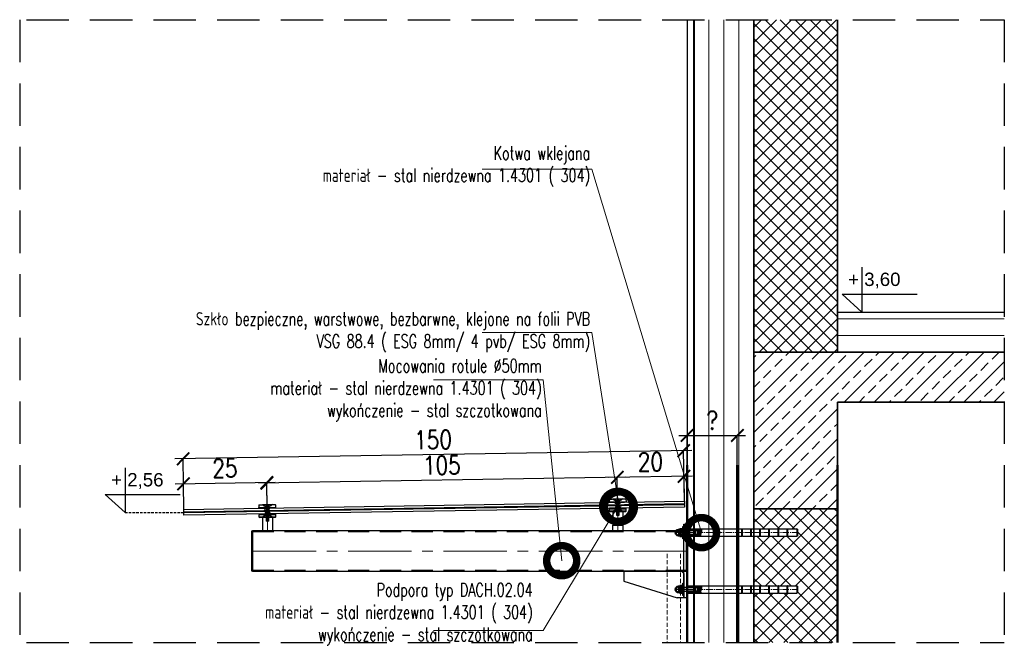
# Model space of a CAD drawing. Header units: millimetres. Extents: x 13188 to 15352, y 1235 to 1861.
# Tile 11 of 12: x 14562 to 14857, y 1673 to 1861. Entities that reach past the tile are written whole.
import ezdxf

# ---------------------------------------------------------------- set-up
doc = ezdxf.new("R2010")
doc.units = ezdxf.units.MM
for name, pattern in [('AM_ISO02W050x2', [3.75, 3, -0.75]), ('AM_ISO08W050', [18, 12, -1.5, 3, -1.5]), ('AM_ISO08W050x2', [9, 6, -0.75, 1.5, -0.75]), ('CENTER2', [28.575, 19.05, -3.175, 3.175, -3.175]), ('DASHED2', [9.525, 6.35, -3.175]), ('DASHEDX2', [38.1, 25.4, -12.7]), ('HIDDEN', [0.375, 0.25, -0.125])]:
    doc.linetypes.add(name, pattern=pattern)
for name, color, linetype, lineweight in [('0-izo-TERM-tward', 94, 'ZIGZAG', 9), ('0-linia-beton', 1, 'Continuous', 35), ('3_hatch_zelbet', 141, 'Continuous', 0), ('A_0.1', 7, 'Continuous', 5), ('A_0.25', 221, 'Continuous', 25), ('A_0.5 ŻELBET', 152, 'Continuous', 40), ('a_gruba', 7, 'Continuous', 30), ('AM_0N', 7, 'Continuous', 50), ('AM_7N', 4, 'AM_ISO08W050', 25), ('b.gruba', 243, 'Continuous', 50), ('B_widok', 8, 'Continuous', 9), ('gwint', 153, 'Continuous', 18), ('Kreskowa cienka', 85, 'DASHED2', 9), ('MB-kreskowanie', 8, 'Continuous', 25), ('Osie', 1, 'CENTER2', 9), ('Przekroje', 252, 'Continuous', 9), ('Zarys szkła', 203, 'Continuous', 30)]:
    doc.layers.add(name, color=color, linetype=linetype, lineweight=lineweight)
for name, color, linetype in [('D-opis', 104, 'Continuous'), ('GEOMETRIE_APS', 7, 'Continuous'), ('PR- opis detale', 20, 'Continuous')]:
    doc.layers.add(name, color=color, linetype=linetype)
doc.styles.add('OPIS', font='romans.shx', dxfattribs={"width": 0.8, "height": 5.5})
doc.styles.add('romans-1-50', font='romans.shx', dxfattribs={"width": 0.7, "height": 10})
doc.linetypes.add('BATTING', pattern='A,0.00254,-2.54,[134,ltypeshp.shx,S=2.54,R=0,X=-2.54,Y=0],-5.08,[134,ltypeshp.shx,S=2.54,R=180,X=2.54,Y=0],-2.54', length=10.16254)
doc.linetypes.add('ZIGZAG', pattern='A,0.0001,-0.2,[131,ltypeshp.shx,S=0.2,R=0,X=-0.2,Y=0],-0.4,[131,ltypeshp.shx,S=0.2,R=180,X=0.2,Y=0],-0.2', length=0.8001)
doc.dimstyles.new('20', dxfattribs={"dimtxt": 20, "dimasz": 18, "dimexe": 18, "dimexo": 10, "dimgap": 17, "dimtad": 1, "dimtxsty": 'Standard', "dimcen": 20, "dimclrd": 145, "dimclre": 145, "dimclrt": 1, "dimadec": 0, "dimazin": 0, "dimtfac": 1, "dimtmove": 0, "dimatfit": 0, "dimldrblk": 'DOTSMALL', "dimfxl": 1, "dimlwd": 9, "dimlwe": 9, "dimarcsym": 0})
doc.dimstyles.new('DIM25', dxfattribs={"dimscale": 0.25, "dimtxt": 5.5, "dimasz": 15, "dimexe": 0, "dimexo": 0, "dimgap": 7, "dimtad": 1, "dimdec": 4, "dimrnd": 0.5, "dimzin": 9, "dimdsep": 46, "dimtxsty": 'OPIS', "dimblk1": 'ARCHTICK', "dimblk2": 'ARCHTICK', "dimsah": 1, "dimcen": 0, "dimdle": 10, "dimclrd": 1, "dimclre": 1, "dimclrt": 7, "dimadec": 0, "dimazin": 0, "dimtfac": 1, "dimtdec": 4, "dimtix": 1, "dimtmove": 1, "dimatfit": 3, "dimldrblk": 'TICK1', "dimfxl": 1, "dimtolj": 1, "dimtzin": 0, "dimarcsym": 0})
pattern_1 = [(225, (1299.0487, 0), (2.245064, -2.245064), []), (315, (1299.0487, 0), (2.245064, 2.245064), [])]

# ---------------------------------------------------------------- blocks, each defined once
blk = doc.blocks.new('_DotSmall')
at = {"color": 0, "linetype": 'ByBlock', "const_width": 0.5}
blk.add_lwpolyline([(-0.0625, 0, 1), (0.0625, 0, 1)], format="xyb", close=True, dxfattribs=at)
blk = doc.blocks.new('_ArchTick')
at = {"color": 0, "linetype": 'ByBlock', "const_width": 0.15}
blk.add_lwpolyline([(-0.5, -0.5), (0.5, 0.5)], dxfattribs=at)
blk = doc.blocks.new('*D89')
at = {"color": 1, "lineweight": -2, "transparency": 16777216}
for p, q in [((14763.86, 1723.97), (14738.85, 1723.57)), ((14741.47, 1716.15), (14741.35, 1723.61)), ((14761.48, 1716.47), (14761.36, 1723.93))]:
    blk.add_line(p, q, dxfattribs=at)
at = {"layer": 'DEFPOINTS', "color": 0, "transparency": 16777216}
for p in [(14741.35, 1723.61), (14741.47, 1716.15), (14761.48, 1716.47)]:
    blk.add_point(p, dxfattribs=at)
at = {"color": 1, "lineweight": -2, "transparency": 16777216, "xscale": 3.75, "yscale": 3.75, "zscale": 3.75}
for p, rotation in [((14741.35, 1723.61), 180.9333360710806), ((14761.36, 1723.93), 0.9333360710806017)]:
    blk.add_blockref('_ArchTick', p, dxfattribs=dict(at, rotation=rotation))
at = {"color": 7, "transparency": 16777216, "insert": (14751.28, 1728.27), "char_height": 5.5, "attachment_point": 5, "rotation": 0.9333, "style": 'OPIS'}
blk.add_mtext('\\A1;20', dxfattribs=at)
blk = doc.blocks.new('TICK1')
at = {"color": 0}
for p, q in [((-1, -1), (1, 1)), ((0, -1), (0, 1)), ((0, 0), (-1, 0))]:
    blk.add_line(p, q, dxfattribs=at)
blk = doc.blocks.new('*D85')
at = {"color": 1, "lineweight": -2, "transparency": 16777216}
for p, q in [((14743.85, 1723.65), (14633.88, 1721.86)), ((14741.47, 1716.15), (14741.35, 1723.61)), ((14636.5, 1714.44), (14636.38, 1721.9))]:
    blk.add_line(p, q, dxfattribs=at)
at = {"layer": 'DEFPOINTS', "color": 0, "transparency": 16777216}
for p in [(14636.38, 1721.9), (14636.5, 1714.44), (14741.47, 1716.15)]:
    blk.add_point(p, dxfattribs=at)
at = {"color": 1, "lineweight": -2, "transparency": 16777216, "xscale": 3.75, "yscale": 3.75, "zscale": 3.75}
for p, rotation in [((14741.35, 1723.61), 0.9345428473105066), ((14636.38, 1721.9), 180.9345428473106)]:
    blk.add_blockref('_ArchTick', p, dxfattribs=dict(at, rotation=rotation))
at = {"color": 7, "transparency": 16777216, "insert": (14688.79, 1727.25), "char_height": 5.5, "attachment_point": 5, "rotation": 0.9345, "style": 'OPIS'}
blk.add_mtext('\\A1;105', dxfattribs=at)
blk = doc.blocks.new('*D90')
at = {"color": 1, "lineweight": -2, "transparency": 16777216}
for p, q in [((14638.88, 1722.11), (14608.88, 1721.63)), ((14611.5, 1714.03), (14611.38, 1721.67)), ((14636.5, 1714.44), (14636.38, 1722.07))]:
    blk.add_line(p, q, dxfattribs=at)
at = {"layer": 'DEFPOINTS', "color": 0, "transparency": 16777216}
for p in [(14611.38, 1721.67), (14611.5, 1714.03), (14636.5, 1714.44)]:
    blk.add_point(p, dxfattribs=at)
at = {"color": 1, "lineweight": -2, "transparency": 16777216, "xscale": 3.75, "yscale": 3.75, "zscale": 3.75}
for p, rotation in [((14611.38, 1721.67), 180.9345428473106), ((14636.38, 1722.07), 0.9345428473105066)]:
    blk.add_blockref('_ArchTick', p, dxfattribs=dict(at, rotation=rotation))
at = {"color": 7, "transparency": 16777216, "insert": (14623.8, 1726.37), "char_height": 5.5, "attachment_point": 5, "rotation": 0.9345, "style": 'OPIS'}
blk.add_mtext('\\A1;25', dxfattribs=at)
blk = doc.blocks.new('*D91')
at = {"color": 1, "lineweight": -2, "transparency": 16777216}
for p, q in [((14763.73, 1731.66), (14608.76, 1729.13)), ((14611.5, 1714.03), (14611.26, 1729.17)), ((14761.48, 1716.47), (14761.24, 1731.62))]:
    blk.add_line(p, q, dxfattribs=at)
at = {"layer": 'DEFPOINTS', "color": 0, "transparency": 16777216}
for p in [(14611.26, 1729.17), (14611.5, 1714.03), (14761.48, 1716.47)]:
    blk.add_point(p, dxfattribs=at)
at = {"color": 1, "lineweight": -2, "transparency": 16777216, "xscale": 3.75, "yscale": 3.75, "zscale": 3.75}
for p, rotation in [((14761.24, 1731.62), 0.9333360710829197), ((14611.26, 1729.17), 180.933336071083)]:
    blk.add_blockref('_ArchTick', p, dxfattribs=dict(at, rotation=rotation))
at = {"color": 7, "transparency": 16777216, "insert": (14686.17, 1734.89), "char_height": 5.5, "attachment_point": 5, "rotation": 0.9333, "style": 'OPIS'}
blk.add_mtext('\\A1;150', dxfattribs=at)
blk = doc.blocks.new('A$C5DD41640')
blk.add_line((-25, 7), (25, 7))
at = {"layer": 'a_gruba'}
for p, q in [((-25, 7), (-24, 8)), ((-25, 7), (-25, 0)), ((25, 0), (-25, 0)), ((-15.1, 8), (-24, 8)), ((24, 8), (15.1, 8)), ((25, 7), (24, 8)), ((25, 7), (25, 0))]:
    blk.add_line(p, q, dxfattribs=at)
at = {"layer": 'Kreskowa cienka'}
for p, q in [((15.1, 8), (-15.1, 8)), ((-6, 0), (-6, 2.8)), ((6, 2.8), (-6, 2.8)), ((6, 0), (6, 2.8))]:
    blk.add_line(p, q, dxfattribs=at)
for start, end in [(226.6582, 254.1734), (285.8266, 313.3418)]:
    blk.add_arc((0, 24), 22, start, end, dxfattribs=at)
at = {"layer": 'Osie', "ltscale": 0.5}
blk.add_line((0, -1.8), (0, 9.1), dxfattribs=at)
blk = doc.blocks.new('A$C00575A0C')
at = {"layer": 'a_gruba'}
for p, q in [((0, 0), (0, 2)), ((0, 2), (50, 2)), ((50, 0), (0, 0)), ((18, 6), (32, 6)), ((18, 6), (18, 2)), ((32, 6), (32, 2)), ((50, 2), (50, 0))]:
    blk.add_line(p, q, dxfattribs=at)
at = {"layer": 'Osie'}
blk.add_line((25, 7.3), (25, -1), dxfattribs=at)
blk = doc.blocks.new('A$C3D036889')
blk.add_line((14.8, -0.3), (-14.8, -0.3))
at = {"layer": 'GEOMETRIE_APS'}
for p, q in [((-14.5, 0), (-14.8, -0.3)), ((14.5, 0), (-14.5, 0)), ((14.5, 0), (14.8, -0.3)), ((-4.4, -5.6), (-4.2, -5.6)), ((-4.2, -5.6), (4.2, -5.6)), ((4.2, -5.6), (4.4, -5.6))]:
    blk.add_line(p, q, dxfattribs=at)
for start, end in [(227.7368, 258.3517), (281.6483, 312.2632)]:
    blk.add_arc((0, 16), 22, start, end, dxfattribs=at)
at = {"layer": 'Osie', "ltscale": 0.5}
blk.add_line((0, 1), (0, -6.4), dxfattribs=at)
blk = doc.blocks.new('ytuty7u678u67u567667')
at = {"layer": 'Kreskowa cienka', "linetype": 'AM_ISO02W050x2'}
for p, q in [((101143.5, 6884.2), (101143.5, 6885.2)), ((101159.5, 6885.2), (101143.5, 6885.2)), ((101159.5, 6884.2), (101143.5, 6884.2)), ((101147.5, 6880.4), (101147.5, 6835.9)), ((101147.5, 6873.6), (101155.5, 6873.6)), ((101148.3, 6835.2), (101148.3, 6873.6)), ((101149.2, 6882.3), (101149.2, 6885.2)), ((101149.2, 6882.3), (101151.6, 6880.9)), ((101149.2, 6882.3), (101151.6, 6882.3)), ((101150.4, 6882.3), (101150.4, 6885.2)), ((101154.1, 6882.3), (101151.6, 6880.9)), ((101154.1, 6882.3), (101151.6, 6882.3)), ((101152.8, 6882.3), (101152.8, 6885.2)), ((101154.1, 6882.3), (101154.1, 6885.2)), ((101154.8, 6835.2), (101154.8, 6873.6)), ((101155.5, 6880.4), (101155.5, 6835.9)), ((101159.5, 6884.2), (101159.5, 6885.2)), ((101147.5, 6835.9), (101155.5, 6835.9)), ((101147.5, 6835.9), (101148.3, 6835.2)), ((101154.8, 6835.2), (101148.3, 6835.2)), ((101155.5, 6835.9), (101154.8, 6835.2))]:
    blk.add_line(p, q, dxfattribs=at)
for points in [[(101143.5, 6884.8, 0), (101143.5, 6885.2, 0)], [(101143.5, 6884.2, 0), (101147.3, 6880.4, 0)], [(101155.8, 6880.4, 0), (101147.3, 6880.4, 0)], [(101159.5, 6884.2, 0), (101155.8, 6880.4, 0)], [(101159.5, 6884.8, 0), (101159.5, 6885.2, 0)]]:
    blk.add_polyline3d(points, dxfattribs=at)
at = {"layer": 'Osie'}
blk.add_line((101151.5, 6835.2), (101151.5, 6885.2), dxfattribs=at)
blk = doc.blocks.new('A$C77B44E8A')
blk.add_lwpolyline([(0.8, -18.5), (3.8, -18.5), (3.8, 18.5), (0.8, 18.5)], close=True)
at = {"layer": 'AM_7N', "linetype": 'AM_ISO08W050x2'}
blk.add_line((0, 0), (4.8, 0), dxfattribs=at)
blk = doc.blocks.new('A$C0D926932')
at = {"layer": 'AM_0N'}
for p, q in [((1.2, 10.4), (0, 8.3)), ((0, 8.3), (0, -8.3)), ((1.2, 10.4), (9.2, 10.4)), ((1.2, 5.2), (9.2, 5.2)), ((9.2, 10.4), (10, 9)), ((10, 9), (10, 8.5)), ((10, 8.5), (13.5, 8.5)), ((10, 8.5), (10, -8.5)), ((1.2, -10.4), (0, -8.3)), ((1.2, -5.2), (9.2, -5.2)), ((1.2, -10.4), (9.2, -10.4)), ((9.2, -10.4), (10, -9)), ((13.5, -8.5), (10, -8.5)), ((10, -8.5), (10, -9))]:
    blk.add_line(p, q, dxfattribs=at)
for centre, radius, start, end in [((5, 7.8), 4.6, 154.4385, 214.4385), ((17.6, 0), 17.2, 162.383, 197.617), ((5.4, 7.8), 4.6, 325.5615, 25.5615), ((-7.2, 0), 17.2, 342.383, 17.617), ((13.5, 0), 8.5, 270, 90), ((5, -7.8), 4.6, 145.5615, 205.5615), ((5.4, -7.8), 4.6, 334.4385, 34.4385)]:
    blk.add_arc(centre, radius, start, end, dxfattribs=at)
at = {"layer": 'AM_7N', "linetype": 'AM_ISO08W050x2'}
blk.add_line((-3, 0), (25, 0), dxfattribs=at)
blk = doc.blocks.new('jtyjutyrurtytryrtytryr')
for p, q in [((84004.6, -2431.2), (84005.5, -2430.2)), ((84004.6, -2431.2), (84004.6, -2479.2)), ((84016.6, -2431.2), (84004.6, -2431.2)), ((84005.5, -2430.2), (84015.7, -2430.2)), ((84015.7, -2430.2), (84016.6, -2431.2)), ((84016.6, -2431.2), (84016.6, -2479.2)), ((84016.6, -2479.2), (84004.6, -2479.2)), ((84004.6, -2479.2), (84005.5, -2480.2)), ((84005.5, -2480.2), (84015.7, -2480.2)), ((84015.7, -2480.2), (84016.6, -2479.2))]:
    blk.add_line(p, q)
at = {"layer": 'gwint'}
for p, q in [((84005.5, -2430.2), (84005.5, -2480.2)), ((84015.7, -2430.2), (84015.7, -2480.2))]:
    blk.add_line(p, q, dxfattribs=at)
at = {"layer": 'Kreskowa cienka', "linetype": 'AM_ISO02W050x2'}
for p, q in [((84007.3, -2476.4), (84010.5, -2474.5)), ((84007.3, -2476.4), (84010.5, -2476.4)), ((84007.3, -2476.4), (84007.3, -2480.2)), ((84008.9, -2476.4), (84008.9, -2480.2)), ((84013.7, -2476.4), (84010.5, -2474.5)), ((84013.7, -2476.4), (84010.5, -2476.4)), ((84012.1, -2476.4), (84012.1, -2480.2)), ((84013.7, -2476.4), (84013.7, -2480.2))]:
    blk.add_line(p, q, dxfattribs=at)
at = {"layer": 'Osie'}
blk.add_line((84010.6, -2430.2), (84010.6, -2480.2), dxfattribs=at)
blk = doc.blocks.new('gtrghtrhy5yu667')
for p, q in [((119622.4, 13427.6), (119622.4, 13397.6)), ((119795.4, 13427.6), (119622.4, 13427.6)), ((119802.4, 13420.6), (119795.4, 13427.6)), ((119622.4, 13397.6), (119782.4, 13347.6)), ((119802.4, 13420.6), (119802.4, 13347.6)), ((119802.4, 13347.6), (119782.4, 13347.6))]:
    blk.add_line(p, q)
blk = doc.blocks.new('*D88')
at = {"color": 1, "lineweight": -2, "transparency": 16777216}
for p, q in [((14759.81, 1736.17), (14779.81, 1736.17)), ((14762.31, 1727.29), (14762.31, 1736.17)), ((14777.31, 1727.29), (14777.31, 1736.17))]:
    blk.add_line(p, q, dxfattribs=at)
at = {"layer": 'DEFPOINTS', "color": 0, "transparency": 16777216}
for p in [(14777.31, 1736.17), (14762.31, 1727.29), (14777.31, 1727.29)]:
    blk.add_point(p, dxfattribs=at)
at = {"color": 1, "lineweight": -2, "transparency": 16777216, "xscale": 3.75, "yscale": 3.75, "zscale": 3.75, "rotation": 180}
blk.add_blockref('_ArchTick', (14762.31, 1736.17), dxfattribs=at)
at = {"color": 1, "lineweight": -2, "transparency": 16777216, "xscale": 3.75, "yscale": 3.75, "zscale": 3.75}
blk.add_blockref('_ArchTick', (14777.31, 1736.17), dxfattribs=at)
at = {"color": 7, "transparency": 16777216, "insert": (14769.81, 1740.67), "char_height": 5.5, "attachment_point": 5, "style": 'OPIS'}
blk.add_mtext('\\A1;?', dxfattribs=at)
blk = doc.blocks.new('gtrh56yu7')
at = {"layer": 'Przekroje'}
h = blk.add_hatch(dxfattribs=at)
h.set_pattern_fill('ANSI31', color=256, scale=0.5, style=0)
h.set_pattern_definition([(45, (112464.3434, 10551.229), (-1.122532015, 1.122532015), [])])
edge = h.paths.add_edge_path()
edge.add_spline(control_points=[(158228.1, 9083.8), (158227.1, 9080.2), (158226.1, 9077), (158227.3, 9073.9), (158227.9, 9072.8)], knot_values=[2.649112, 2.649112, 2.649112, 2.649112, 8.949565, 12.647496, 12.647496, 12.647496, 12.647496], degree=3, periodic=0)
edge.add_line((158227.9, 9072.8), (158232.7, 9072.8))
edge.add_line((158232.7, 9072.8), (158235.5, 9077.9))
edge.add_line((158235.5, 9077.9), (158240.5, 9077.9))
edge.add_line((158240.5, 9077.9), (158240.5, 9078.8))
edge.add_line((158240.5, 9078.8), (158270.5, 9078.8))
edge.add_line((158270.5, 9078.8), (158270.5, 9082.9))
edge.add_line((158270.5, 9082.9), (158269.3, 9083.8))
edge.add_line((158269.3, 9083.8), (158228.1, 9083.8))
edge = h.paths.add_edge_path()
edge.add_line((158240.5, 9066.8), (158240.5, 9067.7))
edge.add_line((158240.5, 9067.7), (158235.5, 9067.7))
edge.add_line((158235.5, 9067.7), (158232.7, 9072.8))
edge.add_line((158232.7, 9072.8), (158227.9, 9072.8))
edge.add_spline(control_points=[(158227.9, 9072.8), (158228.3, 9071.7), (158229.7, 9068.6), (158229.5, 9065.4), (158229.1, 9061.8)], knot_values=[12.647496, 12.647496, 12.647496, 12.647496, 16.072049, 22.315875, 22.315875, 22.315875, 22.315875], degree=3, periodic=0)
edge.add_line((158229.1, 9061.8), (158269.3, 9061.8))
edge.add_line((158269.3, 9061.8), (158270.5, 9062.7))
edge.add_line((158270.5, 9062.7), (158270.5, 9066.8))
edge.add_line((158270.5, 9066.8), (158240.5, 9066.8))
at = {"color": 1}
for p, q in [((157940.5, 9082.9), (157941.8, 9083.8)), ((157940.5, 9082.9), (157940.5, 9062.7)), ((157940.5, 9062.7), (157941.8, 9061.8)), ((157941.8, 9083.8), (157941.8, 9061.8)), ((157969.4, 9083.8), (157941.8, 9083.8)), ((157969.4, 9061.8), (157941.8, 9061.8)), ((157969.4, 9061.8), (157969.4, 9083.8)), ((157996.5, 9083.8), (157971.4, 9083.8)), ((157971.4, 9061.8), (157971.4, 9083.8)), ((157996.5, 9061.8), (157971.4, 9061.8)), ((157996.5, 9061.8), (157996.5, 9083.8)), ((158023.6, 9083.8), (157998.5, 9083.8)), ((157998.5, 9061.8), (157998.5, 9083.8)), ((158023.6, 9061.8), (157998.5, 9061.8)), ((158023.6, 9061.8), (158023.6, 9083.8)), ((158050.7, 9083.8), (158025.6, 9083.8)), ((158025.6, 9061.8), (158025.6, 9083.8)), ((158050.7, 9061.8), (158025.6, 9061.8)), ((158050.7, 9061.8), (158050.7, 9083.8)), ((158077.7, 9083.8), (158052.7, 9083.8)), ((158052.7, 9061.8), (158052.7, 9083.8)), ((158077.7, 9061.8), (158052.7, 9061.8)), ((158077.7, 9061.8), (158077.7, 9083.8)), ((158104.8, 9083.8), (158079.7, 9083.8)), ((158079.7, 9061.8), (158079.7, 9083.8)), ((158104.8, 9061.8), (158079.7, 9061.8)), ((158104.8, 9061.8), (158104.8, 9083.8)), ((158269.3, 9083.8), (158106.8, 9083.8)), ((158106.8, 9061.8), (158106.8, 9083.8)), ((158269.3, 9061.8), (158106.8, 9061.8)), ((158232.7, 9072.8), (158235.5, 9077.9)), ((158235.5, 9067.7), (158232.7, 9072.8)), ((158235.5, 9067.7), (158235.5, 9077.9)), ((158235.5, 9077.9), (158270.5, 9077.9)), ((158235.5, 9067.7), (158270.5, 9067.7)), ((158240.5, 9078.8), (158240.5, 9066.8)), ((158270.5, 9082.9), (158269.3, 9083.8)), ((158270.5, 9062.7), (158269.3, 9061.8)), ((158270.5, 9082.9), (158270.5, 9062.7))]:
    blk.add_line(p, q, dxfattribs=at)
for centre, start, end in [((157970.4, 9083.8), 180, 0), ((157970.4, 9061.8), 0, 180), ((157997.5, 9083.8), 180, 0), ((157997.5, 9061.8), 0, 180), ((158024.6, 9083.8), 180, 0), ((158024.6, 9061.8), 0, 180), ((158051.7, 9083.8), 180, 0), ((158051.7, 9061.8), 0, 180), ((158078.7, 9083.8), 180, 0), ((158078.7, 9061.8), 0, 180), ((158105.8, 9083.8), 180, 0), ((158105.8, 9061.8), 0, 180)]:
    blk.add_arc(centre, 1, start, end, dxfattribs=at)
at = {"layer": 'gwint'}
for p, q in [((158270.5, 9078.8), (158240.5, 9078.8)), ((158270.5, 9066.8), (158240.5, 9066.8))]:
    blk.add_line(p, q, dxfattribs=at)
at = {"layer": 'Osie'}
blk.add_line((158270.5, 9072.8), (157940.5, 9072.8), dxfattribs=at)
at = {"layer": 'Przekroje'}
blk.add_open_spline([(158228.1, 9083.8), (158227.1, 9080.2), (158225.7, 9075.9), (158229.8, 9069.9), (158229.5, 9065.4), (158229.1, 9061.8)], degree=3, knots=[2.649112, 2.649112, 2.649112, 2.649112, 8.949565, 16.072049, 22.315875, 22.315875, 22.315875, 22.315875], dxfattribs=at)

msp = doc.modelspace()

# ---------------------------------------------------------------- hatches: boundary and pattern name
at = {"layer": '3_hatch_zelbet'}
h = msp.add_hatch(dxfattribs=at)
h.set_pattern_fill('ANSI37', color=256, angle=180)
h.set_pattern_definition(pattern_1)
h.paths.add_polyline_path([(14807.31235, 1860.6223), (14782.31235, 1860.6223), (14782.31235, 1761.11937), (14807.31235, 1761.11937)])
h = msp.add_hatch(dxfattribs=at)
h.set_pattern_fill('ANSI33', color=256, angle=180)
h.set_pattern_definition([(225, (1299.049, 0), (4.490128, -4.490128), []), (225, (1294.5586, 5e-16), (4.490128, -4.490128), [3.175, -1.5875])])
h.paths.add_polyline_path([(14782.31235, 1714.22046), (14807.31235, 1714.22046), (14807.31235, 1746.11937), (14857.31235, 1746.11937), (14857.31235, 1761.11937), (14782.31235, 1761.11937)])
h = msp.add_hatch(dxfattribs=at)
h.set_pattern_fill('ANSI37', color=256, angle=180)
h.set_pattern_definition(pattern_1)
h.paths.add_polyline_path([(14807.31235, 1714.22046), (14782.31235, 1714.22046), (14782.31235, 1708.16622), (14784.10181, 1708.16622, 1), (14784.30181, 1708.16622), (14786.8095, 1708.16622, 1), (14787.0095, 1708.16622), (14789.51719, 1708.16622, 1), (14789.71719, 1708.16622), (14792.22487, 1708.16622, 1), (14792.42487, 1708.16622), (14795.18312, 1708.16622), (14795.31235, 1708.07622), (14795.31235, 1706.05622), (14795.18312, 1705.96622), (14792.42487, 1705.96622, 1), (14792.22487, 1705.96622), (14789.71719, 1705.96622, 1), (14789.51719, 1705.96622), (14787.0095, 1705.96622, 1), (14786.8095, 1705.96622), (14784.30181, 1705.96622, 1), (14784.10181, 1705.96622), (14782.31235, 1705.96622), (14782.31235, 1691.16622), (14784.10181, 1691.16622, 1), (14784.30181, 1691.16622), (14786.8095, 1691.16622, 1), (14787.0095, 1691.16622), (14789.51719, 1691.16622, 1), (14789.71719, 1691.16622), (14792.22487, 1691.16622, 1), (14792.42487, 1691.16622), (14795.18312, 1691.16622), (14795.31235, 1691.07622), (14795.31235, 1689.05622), (14795.18312, 1688.96622), (14792.42487, 1688.96622, 1), (14792.22487, 1688.96622), (14789.71719, 1688.96622, 1), (14789.51719, 1688.96622), (14787.0095, 1688.96622, 1), (14786.8095, 1688.96622), (14784.30181, 1688.96622, 1), (14784.10181, 1688.96622), (14782.31235, 1688.96622), (14782.31235, 1674.22046), (14807.31235, 1674.22046)])

# ---------------------------------------------------------------- linework, layer by layer
for p, q in [((14635.03879, 1711.67217), (14638.03879, 1711.67217)), ((14740.015, 1713.38236), (14743.015, 1713.38236)), ((14743.015, 1709.27641), (14740.015, 1709.27641)), ((14638.03879, 1707.56622), (14635.03879, 1707.56622))]:
    msp.add_line(p, q)
for points in [[(14743.015, 1707.56622), (14740.015, 1707.56622), (14740.015, 1709.27641), (14743.015, 1709.27641)], [(14762.31235, 1687.56622), (14761.31235, 1687.56622), (14761.31235, 1709.56622), (14762.31235, 1709.56622)], [(14632.11292, 1695.56622), (14631.91292, 1695.56622), (14631.91292, 1707.56622), (14632.11292, 1707.56622)], [(14762.11235, 1707.56622), (14632.11292, 1707.56622), (14632.11292, 1695.56622), (14762.11235, 1695.56622)]]:
    msp.add_lwpolyline(points, close=True)
at = {"layer": '0-izo-TERM-tward', "linetype": 'BATTING', "ltscale": 0.4}
for p, q in [((14768.81235, 1860.6223), (14768.81235, 1674.22046)), ((14777.81235, 1860.6223), (14777.81235, 1674.22046))]:
    msp.add_line(p, q, dxfattribs=at)
at = {"layer": '0-izo-TERM-tward', "linetype": 'ByBlock', "ltscale": 8}
msp.add_line((14773.31235, 1860.6223), (14773.31235, 1674.22046), dxfattribs=at)
at = {"layer": '0-linia-beton'}
for p, q in [((14782.31235, 1860.6223), (14782.31235, 1674.22046)), ((14807.31235, 1860.6223), (14807.31235, 1761.11937, 0)), ((14782.31235, 1761.11937), (14857.31235, 1761.11937)), ((14807.31235, 1746.11937), (14857.31235, 1746.11937)), ((14807.31235, 1746.11937, 0), (14807.31235, 1674.22046)), ((14782.31235, 1714.22046, 0), (14807.31235, 1714.22046, 0))]:
    msp.add_line(p, q, dxfattribs=at)
at = {"layer": 'A_0.1', "linetype": 'Continuous'}
for p, q in [((14807.31235, 1771.11937), (14857.31235, 1771.11937)), ((14807.31235, 1766.11937), (14857.31235, 1766.11937))]:
    msp.add_line(p, q, dxfattribs=at)
at = {"layer": 'A_0.25', "linetype": 'Continuous'}
for p, q in [((14762.31235, 1860.6223), (14762.31235, 1674.22046)), ((14764.31235, 1860.6223), (14764.31235, 1674.22046)), ((14807.31235, 1773.11937), (14857.31235, 1773.11937))]:
    msp.add_line(p, q, dxfattribs=at)
at = {"layer": 'A_0.5 ŻELBET', "linetype": 'Continuous'}
msp.add_line((14764.31235, 1860.6223), (14764.31235, 1674.22046), dxfattribs=at)
at = {"layer": 'b.gruba'}
for p, q in [((14762.31235, 1727.28564), (14762.31235, 1674.22046)), ((14777.31235, 1727.28564), (14777.31235, 1674.22046)), ((14807.31235, 1727.28564), (14807.31235, 1674.22046))]:
    msp.add_line(p, q, dxfattribs=at)
at = {"layer": 'B_widok', "linetype": 'HIDDEN', "ltscale": 5}
for p, q in [((14756.31765, 1700.72046, 0), (14756.31765, 1674.22046, 0)), ((14760.31765, 1700.72046, 0), (14760.31765, 1674.22046, 0))]:
    msp.add_line(p, q, dxfattribs=at)
at = {"layer": 'D-opis', "linetype": 'HIDDEN', "ltscale": 3}
for p, q in [((14814.66942, 1773.11937), (14832.17895, 1773.11937)), ((14593.86578, 1713.11937), (14611.37532, 1713.11937))]:
    msp.add_line(p, q, dxfattribs=at)
at = {"layer": 'D-opis'}
for points in [[(14814.66942, 1786.50814), (14814.66942, 1773.11937), (14808.68895, 1778.50157), (14831.20044, 1778.50157)], [(14593.86578, 1726.50814), (14593.86578, 1713.11937), (14587.88531, 1718.50157), (14610.39681, 1718.50157)]]:
    msp.add_lwpolyline(points, dxfattribs=at)
at = {"layer": 'GEOMETRIE_APS'}
for p, q in [((14635.03879, 1711.67217), (14635.03879, 1707.56622)), ((14636.02249, 1712.20139), (14637.05509, 1712.20139)), ((14638.03879, 1711.67217), (14638.03879, 1707.56622)), ((14740.015, 1713.38236), (14740.015, 1709.27641)), ((14740.9987, 1713.91157), (14742.0313, 1713.91157)), ((14743.015, 1713.38236), (14743.015, 1709.27641))]:
    msp.add_line(p, q, dxfattribs=at)
for centre, start, end in [((14636.53879, 1710.06283), 103.5729089, 132.985886), ((14636.53879, 1710.06283), 47.014114, 76.4270911), ((14741.515, 1711.77301), 103.5729089, 132.985886), ((14741.515, 1711.77301), 47.014114, 76.4270911)]:
    msp.add_arc(centre, 2.2, start, end, dxfattribs=at)
at = {"layer": 'Kreskowa cienka'}
for p, q in [((14632.11292, 1707.26622), (14762.11235, 1707.26622)), ((14632.11292, 1695.86622), (14762.11235, 1695.86622))]:
    msp.add_line(p, q, dxfattribs=at)
at = {"layer": 'MB-kreskowanie', "linetype": 'DASHEDX2', "ltscale": 0.5}
for p, q in [((14562.31235, 1860.6223), (14562.31235, 1674.22046)), ((14564.31235, 1860.6223), (14857.31235, 1860.6223)), ((14857.31235, 1860.6223), (14857.31235, 1674.22046)), ((14564.31235, 1674.22046, 0), (14857.31235, 1674.22046, 0))]:
    msp.add_line(p, q, dxfattribs=at)
at = {"layer": 'Osie'}
for p, q in [((14636.48429, 1714.92377), (14636.53707, 1711.89953)), ((14741.4605, 1716.63395), (14741.51329, 1713.60971)), ((14762.70627, 1707.06622), (14760.84927, 1707.06622)), ((14632.11292, 1701.56622), (14762.11235, 1701.56622)), ((14762.70627, 1690.06622), (14760.84927, 1690.06622))]:
    msp.add_line(p, q, dxfattribs=at)
at = {"layer": 'Osie', "ltscale": 0.5}
for p, q in [((14741.515, 1714.21157), (14741.515, 1707.56622)), ((14636.53879, 1712.50139), (14636.53879, 1707.56622))]:
    msp.add_line(p, q, dxfattribs=at)
at = {"layer": 'Zarys szkła'}
for points in [[(14761.48177, 1716.47256), (14761.49573, 1715.67268), (14611.51705, 1713.22934), (14611.50309, 1714.02922)], [(14761.49838, 1715.5207), (14761.51235, 1714.72082), (14611.53367, 1712.27749), (14611.51971, 1713.07736)], [(14761.3984, 1715.51896), (14611.61969, 1713.07911), (14611.61704, 1713.23109), (14761.39575, 1715.67093)]]:
    msp.add_lwpolyline(points, close=True, dxfattribs=at)

# ---------------------------------------------------------------- block references
for name, p, xscale, yscale, zscale, rotation in [('A$C5DD41640', (14741.4725, 1716.3466), -0.1, 0.1, 0.1, 0.9999999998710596), ('A$C5DD41640', (14636.49629, 1714.63641), -0.1, 0.1, 0.1, 0.9999999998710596), ('A$C00575A0C', (14638.9959, 1714.68004), 0.09999999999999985, 0.09999999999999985, 0.09999999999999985, 180.999999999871), ('A$C00575A0C', (14743.97212, 1716.39023), 0.09999999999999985, 0.09999999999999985, 0.09999999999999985, 180.999999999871), ('A$C00575A0C', (14744.00967, 1714.23856), -0.1, 0.1, 0.1, 0.9999999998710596), ('A$C5DD41640', (14741.51005, 1714.19492), 0.09999999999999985, 0.09999999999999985, 0.09999999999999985, 180.999999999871), ('A$C00575A0C', (14639.03346, 1712.52837), -0.1, 0.1, 0.1, 0.9999999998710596), ('A$C5DD41640', (14636.53384, 1712.48474), 0.09999999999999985, 0.09999999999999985, 0.09999999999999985, 180.999999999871), ('jtyjutyrurtytryrtytryr', (15007.83578, -6693.9968), -0.1, 0.1, 0.1, 270), ('jtyjutyrurtytryrtytryr', (15007.83578, -6710.9968), -0.1, 0.1, 0.1, 270)]:
    msp.add_blockref(name, p, dxfattribs=dict(xscale=xscale, yscale=yscale, zscale=zscale, rotation=rotation))
at = {"yscale": 0.1, "zscale": 0.1}
for name, p, xscale in [('A$C3D036889', (14741.515, 1717.18886), -0.1), ('ytuty7u678u67u567667', (4626.36222, 1028.66953), 0.1), ('A$C3D036889', (14636.53879, 1715.47868), -0.1), ('ytuty7u678u67u567667', (4521.38601, 1026.95935), 0.1), ('A$C0D926932', (14761.01235, 1707.06622), -0.1), ('A$C77B44E8A', (14761.38787, 1707.06622), -0.1), ('gtrh56yu7', (30589.36682, 799.79032), -0.1), ('gtrghtrhy5yu667', (2781.07521, 352.80304), 0.1), ('A$C0D926932', (14761.01235, 1690.06622), -0.1), ('A$C77B44E8A', (14761.38787, 1690.06622), -0.1), ('gtrh56yu7', (30589.36682, 782.79032), -0.1)]:
    msp.add_blockref(name, p, dxfattribs=dict(at, xscale=xscale))

# ---------------------------------------------------------------- texts
at = {"layer": 'D-opis', "char_height": 4, "attachment_point": 1}
for s, insert in [('{\\fArial|b0|i0|c238|p34;+ 3,60}', (14810.52389, 1784.90521)), ('{\\fArial|b0|i0|c238|p34;+ 2,56}', (14589.72025, 1724.90521))]:
    msp.add_mtext(s, dxfattribs=dict(at, insert=insert))
at = {"layer": 'PR- opis detale', "char_height": 4, "attachment_point": 3, "style": 'romans-1-50'}
for s, insert, width in [('Kotwa wklejana\\Pmateriał - stal nierdzewna 1.4301 ( 304)', (14733.22011, 1822.72055), 114.2693773), ('Szkło bezpieczne, warstwowe, bezbarwne, klejone na folii PVB\\PVSG 88.4 ( ESG 8mm/ 4 pvb/ ESG 8mm) ', (14733.22011, 1773.08524), 135.9726064), ('Mocowania rotule %%C50mm\\P{\\Fromans|c204;materia}ł {\\Fromans|c204;- stal nierdzewna 1.4301 ( 304)\\Pwyko}ń{\\Fromans|c204;czenie - stal szczotkowana}', (14718.70455, 1759.045), 169.2185857), ('{\\Fromans|c204;Podpora typ DACH.02.04\\P\\Fromans|c186;materiał - stal nierdzewna 1.4301 ( 304)\\Pwykończenie - stal szczotkowana}', (14716.024, 1691.95804), 197.6169019)]:
    msp.add_mtext(s, dxfattribs=dict(at, insert=insert, width=width))

# ---------------------------------------------------------------- dimensions: what is measured, and where the dimension line sits
dim = msp.add_linear_dim(base=(14777.31235, 1736.17186), p1=(14762.31235, 1727.28564), p2=(14777.31235, 1727.28564), angle=180, text='?', dimstyle='DIM25')
dim.commit()
dim.dimension.update_dxf_attribs({"geometry": '*D88', "text_midpoint": (14769.81235, 1740.67186)})
for p2, distance, picture, middle in [((14611.50309, 1714.02922), -15.14559, '*D91', (14686.17242, 1734.89387)), ((14741.46901, 1716.14652), -7.46262, '*D89', (14751.28053, 1728.27058))]:
    dim = msp.add_aligned_dim(p1=(14761.48177, 1716.47256), p2=p2, distance=distance, dimstyle='DIM25')
    dim.commit()
    dim.dimension.update_dxf_attribs({"geometry": picture, "text_midpoint": middle})
for base, p1, p2, picture, middle in [((14611.37852, 1721.66594), (14636.50118, 1714.43647), (14611.50309, 1714.02922), '*D90', (14623.80416, 1726.36923)), ((14636.37949, 1721.89659), (14741.46901, 1716.14652), (14636.50118, 1714.43647), '*D85', (14688.78999, 1727.25213))]:
    dim = msp.add_linear_dim(base=base, p1=p1, p2=p2, angle=0.9345428, dimstyle='DIM25')
    dim.commit()
    dim.dimension.update_dxf_attribs({"geometry": picture, "text_midpoint": middle})

# ---------------------------------------------------------------- leaders
for points in [[(14766.58176, 1707.06622), (14733.6959, 1815.84868), (14700.85114, 1815.84868)], [(14741.9672, 1714.77789), (14733.6959, 1766.99535), (14700.85114, 1766.99535)], [(14724.70061, 1698.67239), (14719.18034, 1752.76852), (14686.33557, 1752.76852)], [(14741.49738, 1714.92101), (14719.18034, 1677.72718), (14686.33557, 1677.72718)]]:
    msp.add_leader(points, dimstyle='20')

doc.saveas('drawing.dxf')
